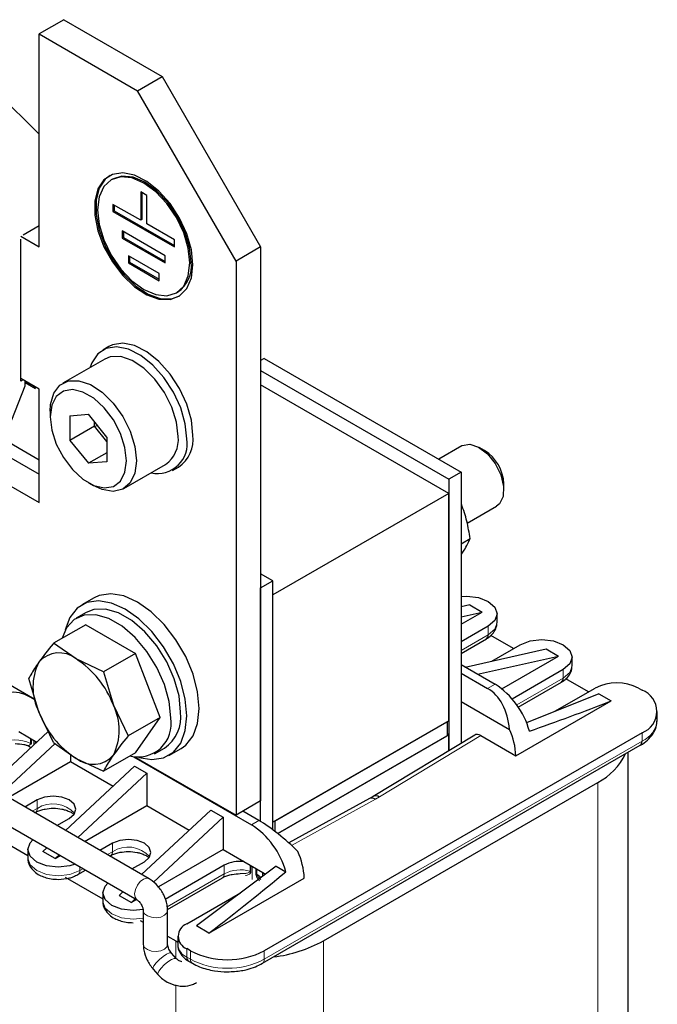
# Model space of a CAD drawing. Header units: millimetres. Extents: x 5 to 418, y 2 to 292.
# Tile 22 of 30: x 283 to 313, y 96 to 141. Entities that reach past the tile are written whole.
import ezdxf

# ---------------------------------------------------------------- set-up
doc = ezdxf.new("R2010")
doc.units = ezdxf.units.MM

msp = doc.modelspace()

# ---------------------------------------------------------------- linework, layer by layer
at = {"color": 7, "linetype": 'Continuous', "lineweight": 25}
for p, q in [((285.345, 141.433), (284.214, 140.779)), ((285.345, 141.433), (289.871, 138.82)), ((284.214, 130.981), (284.214, 140.779)), ((284.214, 140.779), (288.739, 138.167)), ((284.214, 136.171), (281.47, 138.869)), ((288.739, 138.167), (289.871, 138.82)), ((289.871, 138.82), (294.396, 130.982)), ((293.265, 130.329), (288.739, 138.167)), ((287.579, 134.102), (287.522, 134.069)), ((288.881, 133.513), (288.881, 132.206)), ((289.164, 133.349), (288.881, 133.513)), ((288.937, 133.48), (288.937, 132.239)), ((289.164, 132.043), (289.164, 133.349)), ((288.881, 132.206), (287.608, 132.941)), ((287.608, 132.941), (287.608, 132.614)), ((287.664, 132.908), (287.664, 132.647)), ((287.664, 132.647), (287.608, 132.614)), ((287.608, 132.614), (290.436, 130.982)), ((287.664, 132.647), (290.436, 131.047)), ((288.937, 132.239), (288.881, 132.206)), ((283.478, 131.536), (284.214, 131.961)), ((290.436, 131.308), (289.164, 132.043)), ((283.365, 131.471), (284.214, 130.981)), ((283.365, 124.808), (283.365, 131.34)), ((290.012, 130.573), (288.032, 131.716)), ((288.032, 131.716), (288.032, 131.39)), ((288.089, 131.422), (288.032, 131.39)), ((288.032, 131.39), (290.012, 130.247)), ((288.089, 131.684), (288.089, 131.422)), ((288.089, 131.422), (290.012, 130.312)), ((290.436, 130.982), (290.436, 131.308)), ((294.396, 130.982), (293.265, 130.329)), ((294.396, 130.982), (294.396, 105.506)), ((289.729, 129.757), (288.315, 130.573)), ((288.315, 130.573), (288.315, 130.246)), ((288.372, 130.54), (288.372, 130.279)), ((290.012, 130.247), (290.012, 130.573)), ((288.372, 130.279), (288.315, 130.246)), ((288.315, 130.246), (289.729, 129.43)), ((288.372, 130.279), (289.729, 129.495)), ((293.265, 130.329), (293.265, 104.852)), ((289.729, 129.43), (289.729, 129.757)), ((290.522, 128.873), (290.579, 128.906)), ((287.422, 126.404), (287.139, 126.241)), ((287.226, 125.829), (285.303, 124.719)), ((294.566, 125.852), (294.396, 125.754)), ((294.566, 125.852), (303.617, 120.627)), ((294.396, 125.297), (303.051, 120.301)), ((282.959, 123.038), (283.563, 124.596)), ((284.214, 124.449), (283.365, 124.938)), ((283.478, 124.873), (283.365, 124.808)), ((283.563, 124.596), (283.563, 124.824)), ((283.563, 124.75), (284.052, 124.467)), ((284.006, 124.509), (283.947, 124.602)), ((303.051, 119.647), (294.396, 124.644)), ((284.047, 124.472), (284.006, 124.509)), ((284.214, 119.223), (284.214, 124.449)), ((284.723, 123.437), (284.723, 123.175)), ((285.628, 123.219), (286.477, 123.294)), ((285.628, 123.219), (285.628, 122.087)), ((287.325, 122.239), (286.477, 123.294)), ((286.759, 122.74), (285.628, 122.087)), ((286.759, 122.74), (286.759, 122.943)), ((286.759, 122.74), (286.893, 122.776)), ((287.325, 122.037), (286.759, 122.74)), ((284.214, 121.182), (281.634, 122.671)), ((281.328, 122.195), (284.214, 120.529)), ((285.628, 122.087), (286.477, 121.032)), ((287.325, 122.239), (287.325, 121.107)), ((303.649, 121.839), (302.583, 121.224)), ((287.325, 121.521), (286.477, 121.032)), ((304.692, 121.619), (304.449, 121.76)), ((280.611, 121.303), (284.214, 119.223)), ((287.325, 121.107), (286.477, 121.032)), ((288.103, 119.869), (290.026, 120.979)), ((290.339, 120.698), (290.622, 120.861)), ((303.617, 120.627), (303.051, 120.301)), ((303.617, 120.627), (303.617, 108.16)), ((286.476, 120.138), (286.702, 120.008)), ((303.051, 120.301), (303.051, 107.817)), ((305.58, 119.8), (305.58, 120.081)), ((303.051, 119.647), (294.962, 114.977)), ((303.051, 109.196), (303.051, 119.647)), ((303.893, 118.285), (305.249, 119.068)), ((303.617, 117.333), (304.029, 117.571)), ((294.962, 115.631), (294.396, 115.957)), ((294.396, 115.304), (294.962, 115.631)), ((294.962, 104.175), (294.962, 115.631)), ((294.396, 104.557), (294.396, 115.304)), ((275.836, 114.914), (284.019, 110.19)), ((286.739, 114.849), (286.174, 114.522)), ((294.962, 104.526), (294.962, 114.977)), ((286.374, 114.176), (285.921, 113.914)), ((304.013, 114.518), (303.617, 114.43)), ((303.617, 113.637), (304.578, 114.192)), ((303.617, 113.977), (304.578, 114.192)), ((304.013, 114.518), (304.578, 114.192)), ((305.271, 113.718), (305.271, 114.11)), ((286.352, 113.612), (284.879, 112.762)), ((286.352, 113.612), (288.638, 112.292)), ((304.861, 113.539), (303.617, 112.82)), ((285.911, 112.038), (284.879, 112.762)), ((303.617, 112.293), (304.778, 112.964)), ((306.021, 112.51), (304.974, 113.114)), ((288.638, 112.292), (287.165, 111.442)), ((289.781, 109.346), (288.638, 112.292)), ((303.808, 111.665), (307.52, 112.494)), ((305.03, 111.938), (306.332, 112.69)), ((307.52, 112.494), (308.086, 112.167)), ((287.165, 111.442), (285.911, 112.038)), ((304.373, 111.339), (308.086, 112.167)), ((305.483, 110.665), (308.086, 112.167)), ((308.722, 111.726), (308.722, 112.118)), ((287.165, 111.442), (287.625, 109.905)), ((303.617, 111.776), (305.173, 110.877)), ((303.791, 111.675), (303.826, 111.669)), ((308.312, 111.547), (305.966, 110.192)), ((284.196, 109.598), (283.736, 111.136)), ((303.617, 111.384), (304.834, 110.681)), ((306.241, 109.824), (308.229, 110.972)), ((309.472, 110.518), (308.424, 111.122)), ((307.93, 109.628), (309.783, 110.698)), ((311.763, 110.698), (311.932, 110.6)), ((283.789, 110.29), (284.031, 110.15)), ((303.617, 110.077), (305.836, 108.796)), ((306.134, 107.579), (310.518, 110.11)), ((309.952, 110.436), (306.621, 109.105)), ((309.952, 110.436), (310.518, 110.11)), ((284.879, 108.19), (284.196, 109.598)), ((287.625, 109.905), (288.308, 108.496)), ((312.635, 109.228), (312.635, 109.62)), ((289.781, 109.346), (288.308, 108.496)), ((288.638, 107.72), (289.781, 109.346)), ((303.051, 109.196), (294.962, 104.526)), ((295.047, 104.575), (302.966, 109.147)), ((302.966, 109.147), (302.966, 108.493)), ((284.629, 108.706), (281.911, 106.175)), ((283.271, 108.695), (284.101, 108.215)), ((289.274, 101.925), (278.299, 108.26)), ((311.932, 108.64), (294.566, 98.615)), ((303.051, 108.542), (295.187, 104.002)), ((295.187, 104.002), (302.966, 108.493)), ((304.238, 108.536), (299.575, 105.712)), ((303.051, 108.542), (302.966, 108.591)), ((303.051, 107.817), (303.051, 108.542)), ((304.521, 108.51), (306.134, 107.579)), ((284.942, 108.145), (282.477, 105.849)), ((284.879, 108.19), (285.911, 107.465)), ((289.521, 107.679), (289.973, 107.94)), ((290.173, 107.594), (290.739, 107.92)), ((294.483, 98.04), (311.849, 108.065)), ((282.794, 105.665), (285.656, 107.318)), ((285.656, 107.644), (285.656, 107.318)), ((285.656, 107.318), (287.609, 106.191)), ((285.911, 107.465), (287.165, 106.87)), ((288.638, 107.72), (287.165, 106.87)), ((288.557, 107.537), (293.973, 104.411)), ((288.634, 107.525), (293.265, 104.852)), ((311.302, 78.657), (311.302, 107.749)), ((277.74, 107.29), (288.714, 100.955)), ((288.598, 107.112), (285.418, 104.151)), ((288.598, 107.112), (289.164, 106.785)), ((285.984, 103.824), (289.164, 106.785)), ((289.164, 106.785), (289.164, 105.293)), ((297.281, 99.072), (309.896, 106.354)), ((284.129, 105.554), (283.558, 105.225)), ((294.396, 105.506), (293.265, 104.852)), ((299.407, 105.616), (295.695, 103.572)), ((299.576, 105.713), (299.406, 105.615)), ((286.301, 103.641), (289.164, 105.293)), ((288.926, 102.126), (292.105, 105.087)), ((289.164, 105.293), (291.116, 104.166)), ((292.105, 105.087), (292.671, 104.761)), ((284.014, 104.961), (284.046, 104.979)), ((285.029, 104.375), (285.6, 104.705)), ((289.463, 101.773), (292.671, 104.761)), ((292.671, 104.761), (292.671, 103.268)), ((294.312, 104.607), (293.576, 105.032)), ((295.047, 104.575), (295.047, 104.111)), ((281.964, 103.996), (283.691, 102.999)), ((283.691, 103.268), (283.691, 102.876)), ((284.561, 103.352), (284.383, 103.187)), ((287.58, 103.562), (287.008, 103.233)), ((292.671, 103.268), (289.696, 101.551)), ((292.671, 103.268), (293.623, 102.719)), ((284.949, 102.86), (284.383, 103.187)), ((284.949, 102.86), (285.127, 103.026)), ((284.949, 102.86), (285.181, 102.994)), ((287.465, 102.969), (287.497, 102.987)), ((288.479, 102.383), (289.05, 102.713)), ((292.727, 102.55), (290.009, 100.98)), ((295.103, 102.512), (291.455, 99.758)), ((293.623, 102.719), (294.49, 102.218)), ((295.103, 102.512), (295.553, 102.252)), ((285.414, 102.004), (287.141, 101.007)), ((285.998, 102.122), (286.345, 102.322)), ((290.114, 100.514), (292.644, 101.975)), ((292.02, 99.431), (296.404, 101.962)), ((294.49, 102.218), (294.617, 102.145)), ((287.141, 101.276), (287.141, 100.884)), ((287.891, 101.162), (288.068, 101.327)), ((287.891, 101.162), (288.456, 100.835)), ((288.456, 100.835), (288.634, 101.001)), ((291.002, 99.856), (293.477, 101.284)), ((288.688, 100.969), (288.456, 100.835)), ((288.999, 100.46), (288.999, 98.909)), ((290.119, 98.909), (290.119, 100.46)), ((288.865, 100.012), (288.999, 99.934)), ((292.02, 99.431), (291.455, 99.758)), ((290.119, 99.287), (290.493, 99.072)), ((290.592, 99.284), (290.592, 98.892)), ((290.493, 99.072), (290.592, 99.016)), ((291.172, 98.615), (291.002, 98.713)), ((290.518, 98.257), (290.299, 98.507)), ((291.085, 98.138), (291.255, 98.04)), ((294.482, 98.039), (294.474, 98.035)), ((289.457, 97.768), (289.676, 97.518))]:
    msp.add_line(p, q, dxfattribs=at)
at = {"color": 7, "linetype": 'Continuous', "lineweight": 18}
for p, q in [((284.006, 124.509), (283.563, 124.765)), ((304.861, 113.539), (304.861, 113.147)), ((304.861, 113.147), (303.617, 112.428)), ((308.312, 111.547), (308.312, 111.155)), ((308.312, 111.155), (306.175, 109.921)), ((304.834, 110.681), (305.173, 110.877)), ((283.789, 110.29), (283.817, 110.307)), ((283.818, 108.15), (283.818, 108.379)), ((283.855, 108.357), (283.855, 108.119)), ((283.964, 108.087), (283.964, 108.295)), ((284.022, 108.261), (284.022, 108.141)), ((284.051, 108.245), (284.051, 108.168)), ((294.566, 98.223), (311.932, 108.248)), ((299.86, 105.688), (304.521, 108.51)), ((311.932, 108.248), (311.932, 108.64)), ((309.896, 106.354), (309.896, 76.697)), ((284.129, 105.554), (284.129, 105.162)), ((295.819, 103.459), (299.681, 105.584)), ((299.681, 105.584), (299.86, 105.688)), ((284.129, 105.162), (283.897, 105.029)), ((293.973, 104.411), (294.312, 104.607)), ((287.58, 103.562), (287.58, 103.17)), ((287.58, 103.17), (287.348, 103.037)), ((286.081, 102.305), (286.081, 102.475)), ((286.228, 102.39), (286.081, 102.305)), ((292.727, 102.55), (292.727, 102.158)), ((293.908, 102.276), (293.908, 102.554)), ((293.95, 102.259), (293.95, 102.53)), ((294.01, 102.495), (294.01, 101.899)), ((294.172, 102.163), (294.172, 102.401)), ((294.226, 102.142), (294.226, 102.371)), ((292.727, 102.158), (290.102, 100.642)), ((290.493, 99.072), (290.493, 98.286)), ((291.002, 98.321), (291.002, 98.713)), ((297.281, 99.072), (297.281, 69.415)), ((291.002, 98.321), (291.172, 98.223)), ((291.172, 98.223), (291.172, 98.615)), ((294.566, 98.615), (294.566, 98.223)), ((290.493, 97.048), (290.493, 69.415))]:
    msp.add_line(p, q, dxfattribs=at)
at = {"color": 7, "linetype": 'Continuous', "lineweight": 25, "flags": 128}
for points in [[(291.285, 130.165), (291.214, 130.856), (291.005, 131.585), (290.672, 132.308), (290.235, 132.978), (289.721, 133.553), (289.164, 133.997), (288.598, 134.283), (288.059, 134.392), (287.58, 134.317), (287.191, 134.064), (286.918, 133.648), (286.777, 133.095), (286.777, 132.44), (286.918, 131.724), (287.191, 130.992), (287.58, 130.291), (288.059, 129.663), (288.598, 129.149), (289.164, 128.782), (289.721, 128.583), (290.235, 128.565), (290.672, 128.73), (291.005, 129.068), (291.214, 129.556), (291.285, 130.165)], [(287.479, 134.275), (287.248, 134.097), (286.975, 133.68), (286.834, 133.127), (286.834, 132.472), (286.975, 131.757), (287.248, 131.025), (287.636, 130.323), (288.115, 129.696), (288.655, 129.182), (289.221, 128.814), (289.778, 128.615), (290.291, 128.598), (290.679, 128.733)], [(291.143, 130.247), (291.071, 130.922), (290.859, 131.636), (290.522, 132.338), (290.083, 132.98), (289.571, 133.521), (289.022, 133.921), (288.473, 134.154), (287.961, 134.205), (287.522, 134.069), (287.185, 133.757), (286.973, 133.288), (286.901, 132.696), (286.973, 132.02), (287.185, 131.307), (287.522, 130.605), (287.961, 129.962), (288.473, 129.422), (289.022, 129.022), (289.571, 128.788), (290.083, 128.738), (290.522, 128.873), (290.859, 129.186), (291.071, 129.654), (291.143, 130.247)], [(291.2, 130.279), (291.128, 130.955), (290.916, 131.668), (290.579, 132.37), (290.139, 133.013), (289.628, 133.553), (289.079, 133.954), (288.53, 134.187), (288.018, 134.238), (287.579, 134.102)], [(291.002, 122.163), (290.931, 122.854), (290.722, 123.583), (290.389, 124.306), (289.952, 124.976), (289.438, 125.551), (288.881, 125.995), (288.315, 126.281), (287.776, 126.39), (287.297, 126.315), (286.909, 126.062), (286.635, 125.646), (286.565, 125.447)], [(291.285, 122.326), (291.214, 123.017), (291.005, 123.747), (290.672, 124.469), (290.235, 125.139), (289.721, 125.714), (289.164, 126.158), (288.598, 126.444), (288.059, 126.553), (287.58, 126.478), (287.422, 126.404)], [(290.606, 122.261), (290.533, 122.92), (290.318, 123.615), (289.977, 124.295), (289.537, 124.908), (289.029, 125.41), (288.491, 125.763), (287.963, 125.941), (287.484, 125.931), (287.226, 125.829)], [(284.723, 123.437), (284.741, 123.737), (284.887, 124.253), (285.167, 124.623), (285.561, 124.821), (286.04, 124.831), (286.568, 124.653), (287.106, 124.3), (287.614, 123.798), (288.054, 123.184), (288.394, 122.505), (288.609, 121.81), (288.683, 121.151), (288.683, 121.151)], [(288.23, 121.151), (288.159, 121.762), (287.952, 122.406), (287.625, 123.03), (287.205, 123.584), (286.726, 124.023), (286.227, 124.311), (285.748, 124.426), (285.328, 124.356), (285.001, 124.109), (284.794, 123.705), (284.723, 123.175), (284.794, 122.564), (285.001, 121.92), (285.328, 121.296), (285.748, 120.742), (286.227, 120.303), (286.726, 120.015), (287.205, 119.9), (287.625, 119.97), (287.952, 120.217), (288.159, 120.621), (288.23, 121.151)], [(303.649, 121.839), (303.661, 121.846), (304.008, 121.911), (304.414, 121.779), (304.825, 121.468), (305.185, 121.02), (305.445, 120.496), (305.571, 119.966), (305.546, 119.501), (305.372, 119.165), (305.249, 119.068)], [(288.683, 121.151), (288.609, 120.576), (288.394, 120.129), (288.054, 119.843), (287.614, 119.738), (287.106, 119.823), (286.702, 120.008)], [(290.739, 107.92), (290.951, 108.071), (291.288, 108.496), (291.497, 109.066), (291.568, 109.752), (291.497, 110.519), (291.288, 111.33), (290.951, 112.144), (290.503, 112.92), (289.966, 113.619), (289.369, 114.205), (288.739, 114.651), (288.11, 114.932), (287.512, 115.036), (286.976, 114.956), (286.739, 114.849)], [(288.8, 107.511), (288.803, 107.51), (289.401, 107.407), (289.937, 107.486), (290.385, 107.745), (290.722, 108.17), (290.931, 108.739), (291.002, 109.425), (290.931, 110.193), (290.722, 111.004), (290.385, 111.818), (289.937, 112.593), (289.401, 113.292), (288.803, 113.879), (288.174, 114.324), (287.544, 114.605), (286.946, 114.709), (286.41, 114.629), (285.962, 114.371), (285.625, 113.946), (285.416, 113.377), (285.415, 113.373)], [(303.617, 114.905), (303.871, 114.918), (304.407, 114.857), (304.861, 114.682), (305.165, 114.42), (305.271, 114.11), (305.165, 113.801), (304.861, 113.539)], [(290.719, 109.588), (290.645, 110.334), (290.428, 111.123), (290.079, 111.907), (289.62, 112.642), (289.076, 113.285), (288.48, 113.799), (287.867, 114.153), (287.271, 114.327), (286.728, 114.312), (286.374, 114.176)], [(290.267, 109.327), (290.193, 110.073), (289.975, 110.861), (289.626, 111.646), (289.167, 112.381), (288.624, 113.024), (288.028, 113.538), (287.414, 113.892), (286.818, 114.066), (286.275, 114.051), (285.816, 113.846), (285.467, 113.464), (285.264, 112.984)], [(306.332, 112.69), (306.786, 112.865), (307.322, 112.926), (307.858, 112.865), (308.312, 112.69), (308.615, 112.427), (308.722, 112.118), (308.615, 111.809), (308.312, 111.547)], [(282.208, 109.957), (282.318, 110.157), (282.461, 110.317), (282.633, 110.433), (282.832, 110.501), (283.051, 110.521), (283.288, 110.492), (283.535, 110.415), (283.789, 110.29)], [(285.6, 104.705), (285.825, 104.9), (285.904, 105.13), (285.825, 105.359), (285.6, 105.554), (285.262, 105.684), (284.864, 105.73), (284.466, 105.684), (284.129, 105.554)], [(285.87, 102.597), (285.626, 102.522), (285.091, 102.46), (284.555, 102.522), (284.101, 102.697), (283.797, 102.959), (283.691, 103.268), (283.797, 103.578), (283.927, 103.718)], [(289.05, 102.713), (289.276, 102.908), (289.355, 103.138), (289.276, 103.367), (289.05, 103.562), (288.713, 103.692), (288.315, 103.738), (287.917, 103.692), (287.58, 103.562)], [(288.996, 100.512), (288.541, 100.468), (288.005, 100.53), (287.551, 100.705), (287.248, 100.967), (287.141, 101.276), (287.248, 101.586), (287.378, 101.726)]]:
    msp.add_lwpolyline(points, dxfattribs=at)
at = {"color": 7, "linetype": 'Continuous', "lineweight": 18, "flags": 128}
for points in [[(304.861, 113.147), (305.165, 113.409), (305.271, 113.718)], [(308.312, 111.155), (308.615, 111.417), (308.722, 111.726)], [(283.691, 102.876), (283.797, 102.567), (284.101, 102.305), (284.555, 102.13), (285.091, 102.068), (285.626, 102.13), (286.081, 102.305)], [(288.71, 100.957), (288.697, 100.965), (288.62, 101.074), (288.599, 101.239), (288.638, 101.434), (288.731, 101.63), (288.865, 101.797), (289.018, 101.91), (289.167, 101.951), (289.274, 101.925)], [(294.406, 101.986), (294.346, 102.05), (294.226, 102.142)], [(287.141, 100.884), (287.248, 100.575), (287.551, 100.313), (288.005, 100.138), (288.541, 100.076), (288.999, 100.121)], [(288.999, 100.46), (289.001, 100.441), (289.056, 100.319), (289.188, 100.218), (289.377, 100.154), (289.593, 100.137), (289.804, 100.169), (289.979, 100.246), (290.089, 100.354), (290.119, 100.46)], [(288.999, 98.909), (289.001, 98.89), (289.056, 98.767), (289.188, 98.667), (289.377, 98.603), (289.593, 98.586), (289.804, 98.618), (289.979, 98.694), (290.089, 98.803), (290.119, 98.909)], [(289.457, 97.768), (289.447, 97.82), (289.493, 97.928), (289.597, 98.068), (289.745, 98.219), (289.912, 98.357), (290.074, 98.462), (290.207, 98.518), (290.289, 98.515), (290.299, 98.507)], [(289.677, 97.518), (289.666, 97.57), (289.712, 97.678), (289.817, 97.818), (289.964, 97.969), (290.132, 98.107), (290.294, 98.212), (290.426, 98.267), (290.509, 98.265), (290.519, 98.257)]]:
    msp.add_lwpolyline(points, dxfattribs=at)
at = {"color": 7, "linetype": 'Continuous', "lineweight": 25}
for centre, radius, start, end in [((289.778, 130.095), 1.434, 303.9367, 7.3755), ((289.218, 122.117), 1.395, 305.3793, 5.9329), ((289.756, 122.136), 1.541, 304.2034, 7.1087), ((289.662, 121.925), 1.361, 257.3744, 10.0637), ((303.692, 120.017), 1.889, 1.9413, 58.0533), ((304.671, 113.123), 0.192, 304.0564, 7.2558), ((285.132, 111.084), 1.231, 50.7518, 139.4672), ((286.483, 110.741), 2.556, 153.4364, 206.5636), ((283.593, 108.419), 4.297, 20.2271, 57.362), ((308.116, 111.133), 0.197, 305.0133, 6.2988), ((310.773, 108.787), 2.152, 62.6097, 117.3903), ((303.14, 107.73), 3.747, 15.2946, 57.1298), ((311.561, 109.62), 1.048, 290.7834, 69.2166), ((288.229, 111.084), 4.297, 200.2271, 237.362), ((285.339, 108.762), 2.556, 333.4364, 26.5636), ((288.986, 109.38), 1.746, 304.455, 6.8571), ((288.759, 109.06), 1.531, 255.9355, 10.0434), ((302.845, 107.419), 3.293, 2.784, 24.7164), ((311.736, 108.227), 0.197, 305.0133, 6.2988), ((286.69, 108.419), 1.231, 230.7518, 319.4672), ((308.597, 108.887), 2.846, 297.145, 334.7814), ((291.939, 101.264), 3.747, 15.2946, 57.1298), ((293.115, 101.802), 3.293, 2.784, 24.7164), ((293.452, 101.164), 1.564, 83.7249, 117.6019), ((294.152, 102.125), 0.351, 348.1258, 15.3005), ((291.219, 99.284), 0.611, 110.7834, 249.2166), ((294.218, 104.661), 6.374, 276.9981, 298.724), ((291.198, 98.299), 0.197, 173.7012, 234.9867), ((292.869, 101.89), 3.689, 242.6097, 297.3903)]:
    msp.add_arc(centre, radius, start, end, dxfattribs=at)
at = {"color": 7, "linetype": 'Continuous', "lineweight": 18}
for centre, radius, start, end in [((311.434, 109.348), 1.207, 294.3747, 354.3052), ((283.112, 106.706), 1.607, 63.9636, 117.2935), ((283.766, 108.047), 0.115, 38.7759, 63.1373), ((283.927, 105.143), 0.203, 307.2583, 5.4831), ((284.855, 104.044), 1.333, 41.8712, 122.9763), ((288.305, 102.052), 1.333, 41.8712, 122.9763), ((287.378, 103.151), 0.203, 307.2583, 5.4831), ((293.468, 100.71), 1.627, 74.3355, 117.0986), ((285.885, 102.283), 0.196, 304.2117, 6.3717), ((292.531, 102.136), 0.197, 305.0133, 6.2988), ((293.858, 102.09), 0.192, 61.5172, 75.1192), ((294.128, 101.98), 0.188, 58.8969, 76.4269), ((291.293, 98.962), 0.704, 185.6948, 245.6253), ((291.367, 98.201), 0.196, 173.6037, 236.0602), ((292.869, 101.498), 3.689, 242.6097, 297.3903), ((294.376, 98.199), 0.192, 303.8437, 7.2771)]:
    msp.add_arc(centre, radius, start, end, dxfattribs=at)
at = {"color": 7, "linetype": 'Continuous', "lineweight": 25}
for centre, major_axis, ratio, start_param, end_param in [((303.92, 108.194), (0.458, 2.654), 0.705549, 5.06077, 6.029112), ((309.19, 111.236), (11.147, 4.284), 0.12824, 4.443129, 4.782459), ((304.521, 108.053), (-0.28, 0.485), 0.577382, 5.497585, 6.295091), ((299.681, 105.127), (-0.275, 0.488), 0.570469, 5.50368, 6.277374), ((299.86, 105.23), (-0.285, 0.482), 0.584212, 5.491774, 6.277091), ((295.226, 103.175), (1.885, -1.674), 0.241577, 1.307831, 2.276173), ((289.956, 100.133), (11.109, 8.26), 0.130147, 4.801912, 5.141241)]:
    msp.add_ellipse(centre, major_axis=major_axis, ratio=ratio, start_param=start_param, end_param=end_param, dxfattribs=at)
for points, knots in [([(304.029, 117.571), (303.986, 117.839), (303.898, 118.38), (303.723, 118.889), (303.634, 119.147)], [0, 0, 0, 0, 0.495458, 1, 1, 1, 1]), ([(303.634, 116.86), (303.674, 116.918), (303.86, 117.189), (303.954, 117.403), (304.029, 117.571)], [0, 0, 0, 0, 0.213336, 1, 1, 1, 1]), ([(304.775, 112.967), (304.793, 112.976), (304.902, 113.028), (305.06, 113.175), (305.236, 113.418), (305.258, 113.618), (305.269, 113.718)], [0, 0, 0, 0, 0.0597572, 0.3587948, 0.6776413, 1, 1, 1, 1]), ([(284.879, 112.762), (284.871, 112.753), (284.615, 112.445), (284.402, 112.16), (284.196, 111.885)], [0, 0, 0, 0, 0.031118, 1, 1, 1, 1]), ([(284.196, 111.885), (284.064, 111.686), (283.889, 111.423), (283.766, 111.192), (283.736, 111.136)], [0, 0, 0, 0, 0.754038, 1, 1, 1, 1]), ([(308.225, 110.975), (308.243, 110.984), (308.353, 111.036), (308.511, 111.183), (308.687, 111.426), (308.708, 111.626), (308.719, 111.726)], [0, 0, 0, 0, 0.060037, 0.358986, 0.677737, 1, 1, 1, 1]), ([(311.848, 108.066), (311.855, 108.069), (311.984, 108.132), (312.191, 108.299), (312.444, 108.576), (312.609, 108.894), (312.618, 109.119), (312.622, 109.221)], [0, 0, 0, 0, 0.013417, 0.260739, 0.516397, 0.781394, 1, 1, 1, 1]), ([(288.308, 108.496), (288.301, 108.487), (288.044, 108.179), (287.831, 107.894), (287.625, 107.619)], [0, 0, 0, 0, 0.031118, 1, 1, 1, 1]), ([(283.111, 108.141), (283.245, 108.133), (283.433, 108.122), (283.627, 108.077), (283.685, 108.054), (283.703, 108.047)], [0, 0, 0, 0, 0.641888, 0.892968, 1, 1, 1, 1]), ([(283.698, 108.052), (283.714, 108.045), (283.745, 108.032), (283.779, 107.995), (283.799, 107.961), (283.802, 107.941), (283.802, 107.937)], [0, 0, 0, 0, 0.302562, 0.618423, 0.932099, 1, 1, 1, 1]), ([(287.625, 107.619), (287.493, 107.42), (287.318, 107.157), (287.196, 106.926), (287.165, 106.87)], [0, 0, 0, 0, 0.754038, 1, 1, 1, 1]), ([(284.053, 104.978), (284.071, 104.99), (284.131, 105.029), (284.284, 105.086), (284.532, 105.15), (284.873, 105.182), (285.189, 105.15), (285.431, 105.09), (285.602, 105.027), (285.748, 104.944), (285.802, 104.893), (285.826, 104.87)], [0, 0, 0, 0, 0.046118, 0.149485, 0.25672, 0.429636, 0.614756, 0.687167, 0.799779, 0.908902, 1, 1, 1, 1]), ([(283.693, 102.877), (283.692, 102.872), (283.669, 102.757), (283.764, 102.517), (283.961, 102.262), (284.214, 102.095), (284.475, 101.986), (284.765, 101.914), (284.98, 101.904), (285.091, 101.899)], [0, 0, 0, 0, 0.0072097, 0.2019274, 0.4030198, 0.5605857, 0.6910235, 0.8411563, 1, 1, 1, 1]), ([(287.504, 102.986), (287.522, 102.998), (287.582, 103.037), (287.734, 103.094), (287.982, 103.158), (288.324, 103.19), (288.64, 103.158), (288.882, 103.098), (289.052, 103.035), (289.199, 102.952), (289.253, 102.901), (289.277, 102.878)], [0, 0, 0, 0, 0.046118, 0.149485, 0.25672, 0.429636, 0.614756, 0.687167, 0.799779, 0.908902, 1, 1, 1, 1]), ([(285.091, 101.899), (285.265, 101.911), (285.506, 101.928), (285.804, 102.022), (285.925, 102.088), (285.994, 102.125)], [0, 0, 0, 0, 0.531486, 0.734739, 1, 1, 1, 1]), ([(290.119, 100.46), (290.114, 100.55), (290.1, 100.791), (289.957, 101.194), (289.685, 101.607), (289.433, 101.83), (289.29, 101.915), (289.274, 101.925)], [0, 0, 0, 0, 0.159692, 0.42841, 0.701986, 0.967103, 1, 1, 1, 1]), ([(292.651, 101.973), (292.67, 101.986), (292.729, 102.025), (292.882, 102.081), (293.13, 102.148), (293.336, 102.158), (293.463, 102.165)], [0, 0, 0, 0, 0.107342, 0.347934, 0.59753, 1, 1, 1, 1]), ([(287.144, 100.885), (287.143, 100.88), (287.119, 100.765), (287.214, 100.525), (287.412, 100.27), (287.665, 100.103), (287.926, 99.994), (288.215, 99.922), (288.431, 99.912), (288.541, 99.907)], [0, 0, 0, 0, 0.00721, 0.201927, 0.40302, 0.560586, 0.691023, 0.841156, 1, 1, 1, 1]), ([(288.714, 100.955), (288.726, 100.947), (288.75, 100.932), (288.809, 100.877), (288.873, 100.798), (288.933, 100.699), (288.976, 100.597), (288.996, 100.513), (288.999, 100.474), (288.999, 100.461), (288.999, 100.46)], [0, 0, 0, 0, 0.1285902, 0.259624, 0.4030189, 0.5586745, 0.7196269, 0.8568609, 0.9838269, 1, 1, 1, 1]), ([(288.999, 98.909), (289.005, 98.819), (289.02, 98.578), (289.159, 98.168), (289.356, 97.903), (289.457, 97.768)], [0, 0, 0, 0, 0.2259769, 0.6062336, 1, 1, 1, 1]), ([(290.299, 98.507), (290.276, 98.535), (290.23, 98.592), (290.172, 98.698), (290.136, 98.797), (290.121, 98.872), (290.12, 98.898), (290.119, 98.909)], [0, 0, 0, 0, 0.215874, 0.437968, 0.663928, 0.851848, 1, 1, 1, 1]), ([(290.594, 98.893), (290.594, 98.888), (290.57, 98.773), (290.666, 98.535), (290.847, 98.288), (291.022, 98.182), (291.089, 98.141)], [0, 0, 0, 0, 0.013615, 0.381324, 0.761071, 1, 1, 1, 1]), ([(290.779, 98.114), (290.777, 98.114), (290.755, 98.115), (290.696, 98.133), (290.618, 98.171), (290.556, 98.217), (290.529, 98.246), (290.518, 98.257)], [0, 0, 0, 0, 0.021945, 0.29388, 0.563402, 0.834884, 1, 1, 1, 1]), ([(291.259, 98.043), (291.365, 97.986), (291.566, 97.876), (291.917, 97.765), (292.345, 97.67), (292.671, 97.656), (292.869, 97.648)], [0, 0, 0, 0, 0.233176, 0.447139, 0.664866, 1, 1, 1, 1]), ([(292.869, 97.648), (293.089, 97.658), (293.398, 97.673), (293.825, 97.767), (294.157, 97.87), (294.375, 97.985), (294.482, 98.041)], [0, 0, 0, 0, 0.373136, 0.522905, 0.767242, 1, 1, 1, 1]), ([(289.676, 97.518), (289.746, 97.448), (289.932, 97.26), (290.329, 97.049), (290.813, 96.963), (291.2, 97.022), (291.391, 97.119), (291.452, 97.15)], [0, 0, 0, 0, 0.151006, 0.40103, 0.658465, 0.891096, 1, 1, 1, 1])]:
    msp.add_open_spline(points, degree=3, knots=knots, dxfattribs=at)
at = {"color": 7, "linetype": 'Continuous', "lineweight": 18}
for points, knots in [([(283.706, 108.056), (283.708, 108.054), (283.716, 108.046), (283.761, 108.063), (283.797, 108.09), (283.814, 108.117), (283.817, 108.14), (283.818, 108.15)], [0, 0, 0, 0, 0.152602, 0.575248, 0.786848, 0.904419, 1, 1, 1, 1]), ([(293.461, 102.171), (293.505, 102.168), (293.582, 102.162), (293.676, 102.171), (293.733, 102.179), (293.762, 102.185), (293.801, 102.193), (293.849, 102.205), (293.89, 102.232), (293.905, 102.256), (293.907, 102.27), (293.908, 102.276)], [0, 0, 0, 0, 0.250735, 0.437969, 0.564462, 0.602739, 0.624702, 0.812036, 0.920805, 0.9631, 1, 1, 1, 1]), ([(293.95, 102.259), (293.948, 102.245), (293.946, 102.214), (293.915, 102.161), (293.835, 102.103), (293.748, 102.086), (293.693, 102.075)], [0, 0, 0, 0, 0.100246, 0.214954, 0.508891, 1, 1, 1, 1]), ([(294.349, 101.831), (294.346, 101.834), (294.294, 101.876), (294.238, 101.965), (294.182, 102.079), (294.176, 102.137), (294.172, 102.163)], [0, 0, 0, 0, 0.029715, 0.513745, 0.779477, 1, 1, 1, 1]), ([(294.226, 102.142), (294.227, 102.13), (294.23, 102.104), (294.279, 102.011), (294.347, 101.948), (294.403, 101.896)], [0, 0, 0, 0, 0.128962, 0.287534, 1, 1, 1, 1])]:
    msp.add_open_spline(points, degree=3, knots=knots, dxfattribs=at)

doc.saveas('drawing.dxf')
